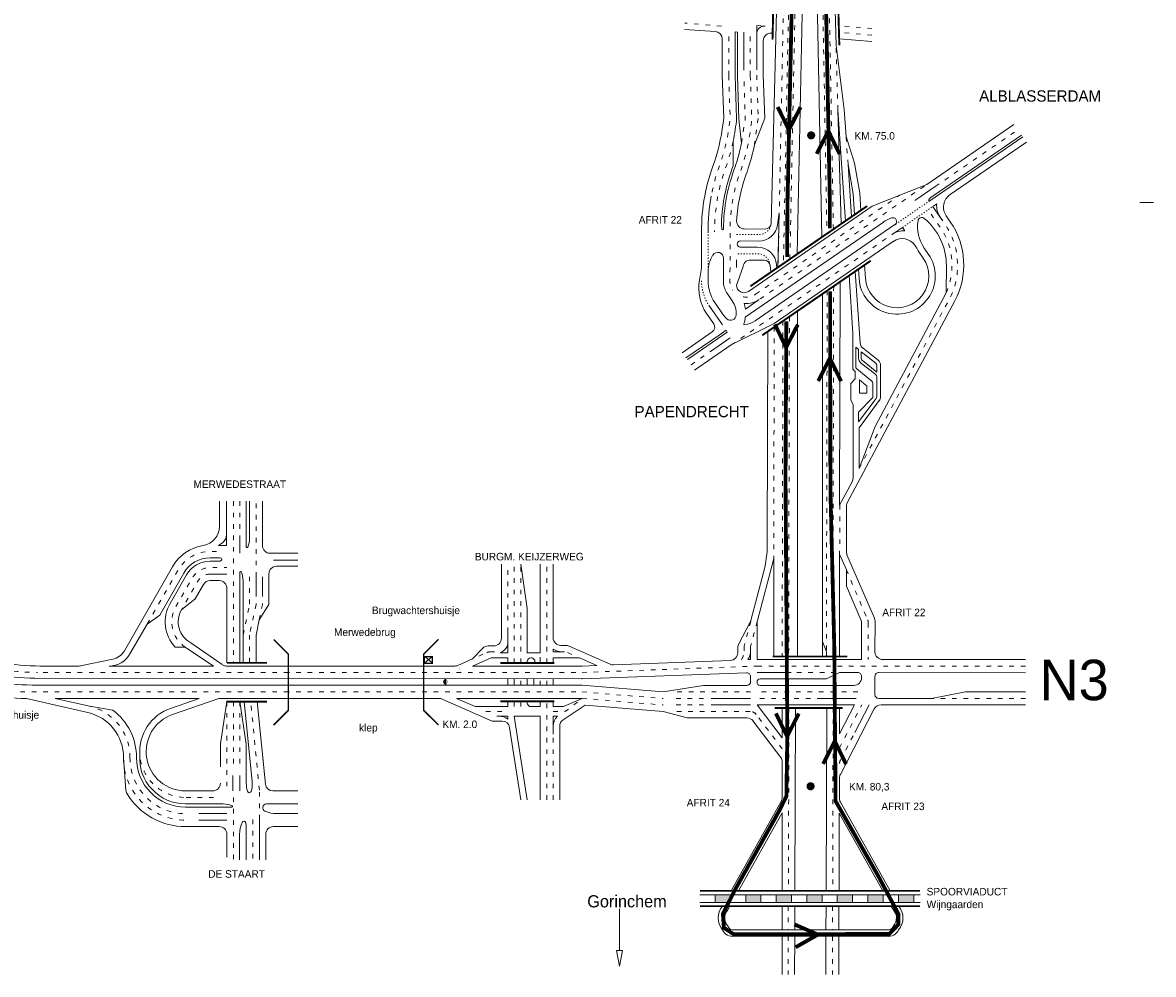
# Model space of a CAD drawing. Header units: metres. Extents: x 534 to 2089, y -2348 to -1299.
# Tile 5 of 6: x 1793 to 2089, y -1861 to -1612. Entities that reach past the tile are written whole.
import ezdxf

# ---------------------------------------------------------------- set-up
doc = ezdxf.new("R2010")
doc.units = ezdxf.units.M
doc.linetypes.add('ACAD_ISO03W100', pattern=[30, 12, -18])
doc.linetypes.add('DASHED2', pattern=[0.375, 0.25, -0.125])
doc.layers.get('0').update_dxf_attribs({"lineweight": 0})
for name, color, linetype, lineweight in [('Deelstreep 1-1', 8, 'DASHED2', 0), ('deelstrepen', 8, 'ACAD_ISO03W100', 0), ('HEKTO', 7, 'Continuous', 0), ('Kader', 7, 'Continuous', 0), ('Kunstwerk', 7, 'Continuous', 0), ('RW-MARK', 7, 'Continuous', 0), ('Spoorweg solid', 7, 'Continuous', 0), ('Strooi WEL', 90, 'Continuous', 0), ('Text', 7, 'Continuous', 0)]:
    doc.layers.add(name, color=color, linetype=linetype, lineweight=lineweight)

# ---------------------------------------------------------------- blocks, each defined once
blk = doc.blocks.new('PIJL', base_point=(0, 0, -0.1))
at = {"color": 0}
for p, q in [((0, 0), (5.45, 0)), ((7.5, 0), (5.45, 0.375)), ((5.45, 0.375), (5.45, -0.375)), ((5.45, -0.375), (7.5, 0))]:
    blk.add_line(p, q, dxfattribs=at)

msp = doc.modelspace()

# ---------------------------------------------------------------- hatches: boundary and pattern name
at = {"layer": 'Spoorweg solid'}
h = msp.add_hatch(color=256, dxfattribs=at)
h.paths.add_polyline_path([(1978.71, -1840.47), (1974.71, -1840.47), (1974.71, -1842.47), (1978.71, -1842.47)])
h.paths.add_polyline_path([(1986.71, -1842.47), (1986.71, -1840.47), (1982.71, -1840.47), (1982.71, -1842.47)])
h.paths.add_polyline_path([(1990.71, -1840.47), (1990.71, -1842.47), (1994.71, -1842.47), (1994.71, -1840.47)])
h.paths.add_polyline_path([(1998.71, -1840.47), (1998.71, -1842.47), (2002.71, -1842.47), (2002.71, -1840.47)])
h.paths.add_polyline_path([(2006.71, -1840.47), (2006.71, -1842.47), (2010.71, -1842.47), (2010.71, -1840.47)])
h.paths.add_polyline_path([(2018.71, -1842.47), (2018.71, -1840.47), (2014.71, -1840.47), (2014.71, -1842.47)])
h.paths.add_polyline_path([(2022.71, -1840.47), (2022.71, -1842.47), (2026.71, -1842.47), (2026.71, -1840.47)])

# ---------------------------------------------------------------- linework, layer by layer
at = {"layer": 'Deelstreep 1-1', "linetype": 'ACAD_ISO03W100', "ltscale": 0.025}
for p, q in [((2030.9, -1658.6), (2021.81, -1664.85)), ((2023.77, -1665.56), (2031.72, -1660.1)), ((1972.86, -1666.72), (1972.86, -1677.12))]:
    msp.add_line(p, q, dxfattribs=at)
at = {"layer": 'Deelstreep 1-1', "linetype": 'ACAD_ISO03W100', "ltscale": 0.025, "flags": 128}
for points in [[(1980.32, -1667.46), (1986.1, -1667.46, 0.373797), (1989.37, -1664.63)], [(1989.11, -1675.47, 0.388632), (1985.83, -1672.46), (1980.29, -1672.46)]]:
    msp.add_lwpolyline(points, format="xyb", dxfattribs=at)
at = {"layer": 'Deelstreep 1-1', "linetype": 'ACAD_ISO03W100', "ltscale": 0.025}
msp.add_arc((1982.84, -1679.56), 11.7, 180, 214.5099, dxfattribs=at)
at = {"layer": 'deelstrepen', "linetype": 'ACAD_ISO03W100', "ltscale": 0.1}
for p, q in [((1994.09, -1600.97), (1992.59, -1675.05)), ((1994.28, -1673.88), (1995.78, -1600.97)), ((2002.81, -1600.97), (2003.98, -1667.21)), ((2005.68, -1666.05), (2004.49, -1600.97)), ((1992.65, -1604.79), (1991.2, -1676)), ((1976.36, -1612.83), (1966.8, -1612.03)), ((2015.79, -1613.46), (2007.09, -1612.73)), ((1978.26, -1625.76), (1978.26, -1614.32)), ((1983.92, -1625.76), (1983.92, -1614.41)), ((2015.79, -1615.16), (2007.13, -1614.44)), ((2006.83, -1634.76), (2006.38, -1617.87)), ((1985.61, -1625.7), (1985.98, -1637.01)), ((2009.51, -1649.07), (2009.01, -1641.71)), ((1986.5, -1684.33), (2030.14, -1654.33)), ((1985.3, -1683.09), (2023.01, -1657.16)), ((2004.05, -1682.15), (2003.85, -1778.03)), ((2005.75, -1680.98), (2005.54, -1778.03)), ((1992.46, -1690.12), (1992.26, -1778.03)), ((1994.15, -1688.96), (1993.96, -1778.03)), ((1990.18, -1691.69), (1990.05, -1752.31)), ((1968.4, -1701.58), (1973.51, -1698.07)), ((1848.52, -1737.35), (1848.52, -1779.68)), ((1850.21, -1737.35), (1850.21, -1746.98)), ((1854.45, -1757.12), (1854.45, -1737.35)), ((1920.42, -1771.59), (1920.42, -1753.84)), ((1922.11, -1779.73), (1922.11, -1753.84)), ((1923.81, -1779.73), (1923.81, -1753.84)), ((1930.59, -1779.73), (1930.59, -1753.84)), ((1852.76, -1757.12), (1852.76, -1764.4)), ((1854.45, -1761.12), (1854.45, -1764.4)), ((1856.15, -1761.12), (1856.15, -1764.4)), ((1851.06, -1772.4), (1852.76, -1764.4)), ((1854.45, -1764.4), (1852.76, -1772.4)), ((1855.28, -1768.4), (1856.15, -1764.4)), ((1985.72, -1768.83), (1984.01, -1775.36)), ((1852.76, -1772.4), (1852.76, -1779.68)), ((1907.32, -1780.36), (1914.94, -1776.98)), ((1915.75, -1776.81), (1916.96, -1776.81)), ((1936.05, -1776.98), (1938.22, -1777.94)), ((1862.93, -1782.22), (1797.23, -1782.22)), ((1939.88, -1782.22), (1985.69, -1780.53)), ((2055.96, -1780.53), (1985.69, -1780.53)), ((1996.11, -1782.22), (2005.84, -1782.22)), ((1923.81, -1785.57), (1923.81, -1783.83)), ((1928.89, -1785.57), (1928.89, -1783.83)), ((1930.59, -1785.57), (1930.59, -1783.83)), ((1939.88, -1787.31), (1961.09, -1789.04)), ((1984, -1787.31), (1963.09, -1787.31)), ((1846.82, -1789.85), (1846.82, -1813.26)), ((1850.21, -1789.85), (1850.21, -1807.26)), ((1855.35, -1813.09), (1853.07, -1789.85)), ((1923.81, -1791.17), (1923.81, -1789.81)), ((1930.59, -1815.58), (1930.59, -1789.81)), ((1939.88, -1789.01), (1961.09, -1790.74)), ((1971.7, -1789.01), (1963.09, -1789.01)), ((1971.7, -1790.73), (1963.09, -1790.73)), ((2011.64, -1789.01), (1985.69, -1789.01)), ((1994.03, -1791.5), (1993.9, -1839.47)), ((2005.61, -1791.5), (2005.49, -1839.47)), ((2007.28, -1801.97), (2013.1, -1790.71)), ((1914.67, -1792.43), (1920.42, -1792.43)), ((1983.88, -1792.43), (1963.09, -1792.43)), ((1992.27, -1802.2), (1985.47, -1793.22)), ((1932.29, -1815.58), (1932.29, -1798.79)), ((2007.52, -1805.21), (2011.27, -1797.96)), ((1843.34, -1814.96), (1835.99, -1814.96)), ((1855.35, -1820.75), (1855.35, -1813.09)), ((1853.65, -1820.75), (1853.65, -1831.3)), ((1993.86, -1843.47), (1993.84, -1849.67)), ((2005.45, -1843.47), (2005.43, -1849.67)), ((1993.84, -1851.35), (1993.82, -1861.35)), ((2005.43, -1851.35), (2005.41, -1861.35))]:
    msp.add_line(p, q, dxfattribs=at)
at = {"layer": 'deelstrepen', "linetype": 'ACAD_ISO03W100', "ltscale": 0.1, "flags": 128}
for points in [[(1862.93, -1787.31), (1795.05, -1787.31, -0.090262), (1773.91, -1783.46, -0.025047), (1768.4, -1781.07, -0.08775), (1751.58, -1768.66), (1697.43, -1711.75, 0.078307), (1648.02, -1673.86), (1576.14, -1634.81, 0.047368), (1541.36, -1619.98), (1462.66, -1594.9), (1425.97, -1582.8, -0.306108), (1398.58, -1547.37), (1392.47, -1451.89)], [(1978.26, -1625.76), (1978.64, -1636.92, -0.054066), (1976.24, -1648.33, 0.046747), (1973.69, -1657.37)], [(1983.92, -1625.76), (1984.29, -1637.07, -0.057357), (1981.6, -1650.13, 0.094673), (1978.61, -1666.61), (1978.61, -1671.76), (1978.59, -1679.16), (1978.59, -1679.97, 0.126781), (1979.32, -1681.98)], [(1979.42, -1643.01, -0.027372), (1977.84, -1648.9, 0.093929), (1974.56, -1666.71)], [(2035.22, -1682.69, 0.271904), (2033.21, -1664.93), (2030.47, -1660.96)], [(2012.42, -1728.77), (2036.55, -1683.4, 0.265246), (2034.62, -1664.31), (2033.6, -1662.83)], [(1825.92, -1769.54), (1834.05, -1755.36, -0.268837), (1842.46, -1750.48), (1844.66, -1750.48)], [(1835.93, -1775.58, -0.393623), (1833.44, -1764.96), (1837.73, -1757.47, -0.268837), (1842.46, -1754.73), (1846.82, -1754.73)], [(1842.46, -1756.43, 0.268837), (1839.21, -1758.31), (1834.92, -1765.81)], [(1932.28, -1792.47), (1934.8, -1792.47, 0.168762), (1936.04, -1792.04), (1939.88, -1789.01)]]:
    msp.add_lwpolyline(points, format="xyb", dxfattribs=at)
for points in [[(1981.63, -1643.47), (1982.59, -1637.12), (1982.22, -1625.81)], [(1985.98, -1637.01), (1985, -1643.92)], [(2032.37, -1654.85), (2053.96, -1640.01)], [(1978.94, -1696.39), (1985.75, -1691.71), (2021.19, -1667.34)], [(1938.18, -1782.22), (1886.6, -1782.22), (1861.23, -1782.22)], [(1938.18, -1787.31), (1886.6, -1787.31), (1861.23, -1787.31)], [(2012.09, -1787.31), (1985.69, -1787.31)], [(1848.52, -1789.85), (1848.52, -1807.26)], [(2055.96, -1789.01), (2031.34, -1789.01)], [(1848.52, -1814.96), (1848.52, -1831.3)]]:
    msp.add_lwpolyline(points, dxfattribs=at)
at = {"layer": 'deelstrepen', "linetype": 'ACAD_ISO03W100', "ltscale": 0.1}
msp.add_lwpolyline([(2007.33, -1738.33), (2007.32, -1751.21)], dxfattribs=at)
for points in [[(2009.08, -1755.28), (2014.66, -1768.46, -0.10082), (2014.82, -1769.24), (2014.82, -1778.83)], [(1984.02, -1768.83), (1982.31, -1775.36), (1982.31, -1776.54, -0.15414), (1981.58, -1778.83)], [(1810.82, -1791.07, -0.351626), (1821.44, -1804.53, 0.416706), (1835.99, -1819.21)]]:
    msp.add_lwpolyline(points, format="xyb", dxfattribs=at)
for centre, radius, start, end in [((1982.86, -1679.55), 4.3, 258.6849, 304.5099), ((1915.75, -1778.81), 2, 90, 113.8704), ((1797.23, -1722.22), 60, 249.6603, 270), ((1983.88, -1794.43), 2, 37.1511, 90), ((1835.99, -1802.96), 12, 175.9381, 270), ((1835.99, -1804.66), 16.25, 179.5129, 270), ((2009.29, -1806.12), 2, 152.6347, 179.7665)]:
    msp.add_arc(centre, radius, start, end, dxfattribs=at)
at = {"layer": 'HEKTO', "const_width": 1.02, "flags": 128}
for points in [[(1999.86, -1640.91, 1), (1999.86, -1642.01, 1)], [(1999.7, -1811.48, 1), (1999.7, -1812.59, 1)]]:
    msp.add_lwpolyline(points, format="xyb", close=True, dxfattribs=at)
at = {"layer": 'HEKTO', "flags": 128}
msp.add_lwpolyline([(1904.26, -1784.43, 1.13, 1.13, 1), (1904.26, -1784.88, 0.396, 0.396, 1)], format="xyseb", close=True, dxfattribs=at)
at = {"layer": 'Kader', "color": 253}
msp.add_line((2085.96, -1659.06), (2089.49, -1659.06), dxfattribs=at)
at = {"layer": 'Kunstwerk'}
for points, const_width in [([(1990.04, -1603.62), (1989.73, -1616.38)], 0.5), ([(2006.9, -1605.9), (2007.23, -1617.84)], 0.5), ([(1983.94, -1680.99), (2014.51, -1659.98)], 0.5), ([(1987.03, -1693.85), (2015.48, -1674.29)], 0.5), ([(1859.06, -1795.98), (1862.93, -1792.11), (1862.93, -1777.42), (1859.06, -1773.55)], 0.4), ([(1902.23, -1773.55), (1898.35, -1777.42), (1898.35, -1792.11), (1902.23, -1795.98)], 0.4), ([(1846.82, -1779.68), (1857.3, -1779.68)], 0.5), ([(1918.42, -1779.73), (1932.59, -1779.73)], 0.5), ([(2009.3, -1778.03), (1989.75, -1778.03)], 0.5), ([(1857.3, -1789.85), (1846.67, -1789.85)], 0.5), ([(1918.42, -1789.81), (1932.59, -1789.81)], 0.5), ([(2008.12, -1791.5), (1990.27, -1791.5)], 0.5), ([(1970.71, -1839.47), (2028.37, -1839.47)], 0.4), ([(1970.71, -1843.47), (2028.37, -1843.47)], 0.4)]:
    msp.add_lwpolyline(points, dxfattribs=dict(at, const_width=const_width))
at = {"layer": 'RW-MARK'}
for p, q in [((1990.96, -1600.97), (1989.37, -1664.63)), ((1974.7, -1614.25), (1966.68, -1613.72)), ((1987.78, -1612.81), (1985.61, -1612.63)), ((1985.61, -1624.24), (1985.61, -1612.63)), ((1976.57, -1625.76), (1976.57, -1616.24)), ((1979.96, -1625.76), (1979.96, -1614.35)), ((1979.96, -1614.35), (1980.52, -1614.36)), ((1980.52, -1625.87), (1980.52, -1614.36)), ((1982.22, -1624.35), (1982.22, -1614.42)), ((1987.31, -1625.65), (1987.31, -1616.65)), ((1989.77, -1614.68), (1989.47, -1614.66)), ((2015.79, -1616.86), (2007.18, -1616.14)), ((1976.57, -1625.69), (1976.95, -1636.81)), ((1980.52, -1625.87), (1980.89, -1637.18)), ((1987.31, -1625.65), (1987.68, -1636.96)), ((1981.63, -1643.47), (1980.89, -1637.18)), ((1987.68, -1636.96), (1985, -1643.92)), ((1979.45, -1649.43), (1979.42, -1643.01)), ((2030.9, -1658.6), (2055.28, -1641.85)), ((2032.06, -1657.12), (2054.95, -1641.39)), ((2036.26, -1656.98), (2056.26, -1643.22)), ((2030.13, -1654.32), (2015.87, -1660.01)), ((2032.37, -1654.85), (2026.99, -1658.55)), ((1983.41, -1682.33), (2015.87, -1660.01)), ((2031.72, -1660.1), (2032.75, -1659.39)), ((2033.6, -1662.83), (2031.72, -1660.1)), ((1991.05, -1664.86), (1991.49, -1661.76)), ((1991.49, -1661.76), (1991.11, -1676.06)), ((2036.29, -1664.08), (2035.23, -1662.55)), ((1971.14, -1666.71), (1971.14, -1676.28)), ((1987.78, -1666), (1982.34, -1665.96)), ((1985.19, -1690.03), (2021.81, -1664.85)), ((2021.19, -1667.34), (2023.77, -1665.56)), ((2024.4, -1666.48), (2023.77, -1665.56)), ((1981.28, -1669.12), (1986.1, -1669.16)), ((1990.18, -1690.72), (2021.44, -1669.22)), ((2027, -1670.25), (2027.31, -1670.7)), ((1985.83, -1670.76), (1981.28, -1670.72)), ((1971.14, -1676.28), (1970.58, -1679.43)), ((1976.89, -1673.62), (1976.89, -1680.09)), ((1980.28, -1680.68), (1981.98, -1676.12)), ((1983.98, -1674.12), (1987.52, -1674.16)), ((1989.11, -1675.47), (1989.28, -1677.32)), ((1990.81, -1675.32), (1990.89, -1676.22)), ((2035.22, -1682.69), (2035.27, -1675.62)), ((1972.86, -1677.12), (1972.86, -1679.59)), ((2007.45, -1679.82), (2007.32, -1738.35)), ((1977.92, -1682.95), (1979.2, -1684.81)), ((1986.26, -1684.49), (1982.66, -1686.97)), ((2002.79, -1683.02), (2002.79, -1778.03)), ((2037.48, -1684.83), (2009.32, -1737.78)), ((2016.6, -1717.71), (2035.22, -1682.69)), ((1972.45, -1688.11), (1974.35, -1690.86)), ((1973.2, -1686.19), (1976.6, -1691.14)), ((1974.6, -1685.23), (1976.84, -1688.49)), ((1996.29, -1687.49), (1996.29, -1778.03)), ((1990.18, -1690.72), (1978.94, -1696.39)), ((1966.03, -1698.4), (1973.96, -1692.95)), ((1967.43, -1700.18), (1977.88, -1693)), ((1977.56, -1692.53), (1977.88, -1693)), ((1988.48, -1692.85), (1988.36, -1748.48)), ((2010.81, -1702.72), (2010.81, -1693.38)), ((1969.33, -1703), (1978.94, -1696.39)), ((1973.51, -1698.07), (1978.62, -1694.55)), ((2011.52, -1702.11), (2011.52, -1696.99)), ((2012.29, -1697.6), (2011.52, -1696.99)), ((2012.29, -1699.93), (2012.29, -1697.6)), ((2016.78, -1701.15), (2012.99, -1698.16)), ((2012.99, -1699.93), (2012.99, -1698.16)), ((2010.81, -1702.72), (2011.35, -1703.33)), ((2015.76, -1705.86), (2011.79, -1702.67)), ((2016.78, -1704.16), (2012.82, -1701.04)), ((2017.05, -1703.47), (2013.26, -1700.48)), ((2017.05, -1701.7), (2017.05, -1703.47)), ((2018.04, -1701.7), (2018.04, -1709.97)), ((2010.22, -1706.49), (2011.35, -1705.22)), ((2011.35, -1703.33), (2011.35, -1705.22)), ((2012.51, -1709), (2012.51, -1705.54)), ((2014.21, -1706.89), (2012.51, -1705.54)), ((2017.05, -1704.72), (2017.05, -1709.97)), ((2010.22, -1710.82), (2010.22, -1706.49)), ((2014.48, -1707.44), (2014.48, -1709)), ((2016.02, -1706.41), (2016.02, -1710.19)), ((2010.82, -1711.98), (2010.22, -1710.82)), ((2016.02, -1710.19), (2012.28, -1713.96)), ((2016.91, -1710.39), (2012.28, -1716.55)), ((2017.71, -1710.98), (2012.42, -1718.13)), ((2014.48, -1709), (2012.51, -1709)), ((2017.71, -1710.98), (2012.93, -1717.44)), ((2010.82, -1731.28), (2010.82, -1711.98)), ((2012.28, -1713.96), (2012.28, -1716.55)), ((2012.42, -1728.77), (2016.6, -1717.71)), ((2012.42, -1718.13), (2012.42, -1728.77)), ((2007.32, -1738.35), (2010.58, -1732.22)), ((1846.69, -1748.91), (1846.69, -1737.35)), ((1851.91, -1737.35), (1851.91, -1749.27)), ((1852.76, -1737.35), (1852.76, -1747.03)), ((1856.15, -1748.98), (1856.15, -1737.35)), ((2009.09, -1738.72), (2009.08, -1750.58)), ((1850.21, -1746.98), (1850.21, -1750.98)), ((1844.66, -1748.91), (1846.69, -1748.91)), ((1858.15, -1750.98), (1865.4, -1750.98)), ((1859.03, -1752.74), (1865.4, -1752.74)), ((1990.05, -1752.31), (1985.78, -1768.58)), ((1990.05, -1752.31), (1990.05, -1778.03)), ((2007.32, -1751.21), (2007.3, -1778.03)), ((2007.32, -1751.21), (2009.08, -1755.28)), ((2009.24, -1751.37), (2016.42, -1768.02)), ((1850.21, -1755.94), (1850.21, -1779.68)), ((1859.85, -1754.38), (1865.4, -1754.38)), ((1918.72, -1773.26), (1918.72, -1753.84)), ((1923.81, -1753.84), (1925.5, -1765.46)), ((1928.89, -1777.08), (1928.89, -1753.84)), ((1932.28, -1773.11), (1932.28, -1753.84)), ((1987.38, -1756.02), (1984.08, -1768.61)), ((2009.08, -1755.28), (2009.07, -1759.57)), ((1842.46, -1756.43), (1846.82, -1756.43)), ((1851.06, -1758.18), (1851.06, -1779.68)), ((1854.45, -1761.12), (1854.45, -1757.12)), ((1856.15, -1761.12), (1856.15, -1757.12)), ((1857.85, -1756.38), (1857.85, -1764.4)), ((2009.07, -1759.57), (2012.9, -1768.45)), ((1834.92, -1765.81), (1838.54, -1762.91)), ((1855.28, -1768.4), (1857.85, -1764.4)), ((1829.22, -1767.2), (1825.92, -1769.54)), ((1925.5, -1777.08), (1925.5, -1765.46)), ((1854.45, -1772.4), (1855.28, -1768.4)), ((1983.92, -1769.03), (1980.84, -1774.92)), ((1985.72, -1769.09), (1985.69, -1778.83)), ((2013.07, -1769.25), (2013.06, -1778.83)), ((2016.58, -1768.81), (2016.57, -1776.83)), ((1854.45, -1772.4), (1854.45, -1779.68)), ((1920.42, -1771.59), (1920.42, -1777.08)), ((1835.93, -1775.58), (1833.31, -1775.58)), ((1835.93, -1775.58), (1843.3, -1780.53)), ((1837.36, -1774.46), (1845.63, -1780.17)), ((1911.13, -1778.67), (1913.83, -1775.87)), ((1915.27, -1775.26), (1916.72, -1775.26)), ((1932.28, -1776.81), (1932.28, -1776.08)), ((1935.24, -1776.81), (1932.28, -1776.81)), ((1935.62, -1775.11), (1934.28, -1775.11)), ((1947.19, -1780.04), (1936.43, -1775.28)), ((1980.62, -1775.84), (1980.61, -1777.04)), ((1984.01, -1775.36), (1984, -1778.83)), ((2002.79, -1774.06), (2003.91, -1776.83)), ((2003.91, -1776.83), (2003.91, -1778.03)), ((1808.5, -1780.48), (1816.91, -1778.73)), ((1900.43, -1778.24), (1898.65, -1779.68)), ((1900.49, -1779.61), (1898.73, -1778.15)), ((1911.13, -1778.67), (1907.32, -1780.36)), ((1911.13, -1780.53), (1916.02, -1778.36)), ((1916.02, -1778.36), (1920.42, -1778.36)), ((1918.38, -1777.08), (1920.42, -1777.08)), ((1920.42, -1779.73), (1920.42, -1778.36)), ((1925.5, -1777.08), (1928.89, -1777.08)), ((1925.5, -1779.73), (1925.5, -1779.36)), ((1928.89, -1779.98), (1928.89, -1778.24)), ((1939.19, -1778.36), (1932.28, -1778.36)), ((1932.28, -1779.73), (1932.28, -1778.36)), ((1943.74, -1780.38), (1939.19, -1778.36)), ((1948.07, -1780.21), (1978.69, -1779.04)), ((1984, -1778.83), (1983.28, -1778.83)), ((2013.06, -1778.83), (1985.69, -1778.83)), ((2055.96, -1778.83), (2018.57, -1778.83)), ((1808.06, -1780.53), (1797.96, -1780.53)), ((1843.3, -1780.53), (1815.97, -1780.53)), ((1898.35, -1780.53), (1846.76, -1780.53)), ((1906.51, -1780.53), (1898.35, -1780.53)), ((1939.84, -1780.53), (1911.13, -1780.53)), ((1982.96, -1782.32), (1939.87, -1783.84)), ((1939.92, -1780.53), (1943.74, -1780.38)), ((1985.69, -1782.22), (1994.62, -1782.22)), ((2055.96, -1782.27), (2017.57, -1782.23)), ((1898.35, -1785.56), (1795.78, -1785.51)), ((1898.35, -1783.8), (1796.51, -1783.7)), ((1939.79, -1783.84), (1898.35, -1783.8)), ((1939.89, -1785.58), (1898.35, -1785.56)), ((1920.42, -1785.57), (1920.42, -1783.82)), ((1922.11, -1785.57), (1922.11, -1783.82)), ((1925.5, -1785.57), (1925.5, -1783.83)), ((1927.2, -1785.57), (1927.2, -1783.83)), ((1932.28, -1785.57), (1932.28, -1783.83)), ((1939.88, -1785.58), (1961.09, -1787.31)), ((1961.09, -1787.31), (1971.7, -1785.59)), ((1983, -1785.6), (1971.7, -1785.59)), ((1984, -1783.32), (1984, -1784.6)), ((2003.91, -1783.89), (1986.52, -1783.87)), ((2011.06, -1785.6), (1986.52, -1785.59)), ((2016.57, -1783.23), (2016.57, -1788.01)), ((2031.37, -1789.01), (2040.29, -1787.31)), ((2040.29, -1787.31), (2055.96, -1787.31)), ((1794.32, -1789.01), (1810.44, -1792.72)), ((1839.53, -1789.01), (1801.88, -1789.01)), ((1801.88, -1789.01), (1810.82, -1791.07)), ((1810.82, -1791.07), (1816.98, -1792.1)), ((1832.03, -1791.63), (1839.53, -1789.01)), ((1832.59, -1793.23), (1844.69, -1789.01)), ((1898.35, -1789.01), (1844.69, -1789.01)), ((1845.12, -1800.95), (1846.82, -1789.85)), ((1850.21, -1789.85), (1851.91, -1801.04)), ((1853.43, -1810.92), (1851.36, -1789.85)), ((1856.9, -1811.45), (1854.78, -1789.85)), ((1902.42, -1789.01), (1898.35, -1789.01)), ((1903.23, -1789.18), (1916.28, -1794.95)), ((1906.94, -1789.01), (1911.83, -1791.17)), ((1939.88, -1789.01), (1906.94, -1789.01)), ((1911.83, -1791.17), (1920.42, -1791.17)), ((1920.42, -1791.17), (1920.42, -1789.81)), ((1922.11, -1791.17), (1922.11, -1789.81)), ((1925.5, -1790.17), (1925.5, -1789.81)), ((1928.89, -1791.17), (1926.5, -1791.17)), ((1932.28, -1791.17), (1932.28, -1789.81)), ((1934.88, -1794.64), (1940.69, -1790.77)), ((1939.88, -1789.01), (1934.99, -1791.17)), ((1940.69, -1790.77), (1961.09, -1792.43)), ((1973.7, -1789.02), (1984, -1789.02)), ((1973.7, -1790.73), (1984, -1790.73)), ((1992.27, -1799.38), (1985.69, -1790.7)), ((2011.2, -1790.7), (1985.69, -1790.7)), ((1992.27, -1799.38), (1992.27, -1791.5)), ((1995.73, -1791.5), (1995.6, -1839.47)), ((2002.76, -1789.01), (2011.64, -1789.01)), ((2003.92, -1791.5), (2003.79, -1839.47)), ((2007.25, -1798.33), (2011.2, -1790.7)), ((2007.25, -1791.5), (2007.25, -1798.33)), ((2007.5, -1808.93), (2016.38, -1791.78)), ((2011.27, -1797.96), (2015.01, -1790.72)), ((2017.57, -1789.01), (2031.37, -1789.01)), ((2055.96, -1790.7), (2018.16, -1790.7)), ((1917.52, -1793.69), (1920.42, -1793.69)), ((1920.42, -1793.69), (1920.42, -1794.42)), ((1922.11, -1793.69), (1928.89, -1793.69)), ((1922.11, -1793.69), (1925.5, -1815.58)), ((1928.89, -1815.58), (1928.89, -1793.69)), ((1961.09, -1792.43), (1967.39, -1794.12)), ((1983.03, -1794.12), (1967.39, -1794.12)), ((1916.28, -1794.95), (1918.9, -1794.95)), ((1920.87, -1796.64), (1923.81, -1815.58)), ((1928.89, -1814.35), (1928.89, -1795)), ((1933.99, -1815.58), (1933.99, -1796.31)), ((1991.87, -1804.48), (1984.62, -1794.92)), ((1851.91, -1801.04), (1851.91, -1811.21)), ((1819.74, -1804.52), (1820.38, -1813.12)), ((1992.27, -1815.04), (1992.28, -1805.69)), ((1848.39, -1809.26), (1848.39, -1813.26)), ((1850.21, -1809.26), (1850.21, -1813.26)), ((2007.26, -1815.24), (2007.28, -1809.84)), ((1843.12, -1813.26), (1835.99, -1813.26)), ((1865.4, -1813.26), (1858.89, -1813.26)), ((1845.86, -1816.66), (1835.99, -1816.66)), ((1848.1, -1817.51), (1835.99, -1817.51)), ((1857.19, -1816.66), (1865.4, -1816.66)), ((1978.87, -1839.47), (1992.02, -1816.02)), ((2020.55, -1839.47), (2007.51, -1816.23)), ((1846.83, -1819.21), (1839.47, -1819.21)), ((1846.83, -1820.91), (1839.47, -1820.91)), ((1855.35, -1820.75), (1855.35, -1831.3)), ((1859.91, -1819.21), (1865.4, -1819.21)), ((1992.27, -1819.04), (1992.26, -1839.47)), ((2007.19, -1819.13), (2007.15, -1839.47)), ((1844.83, -1822.61), (1835.99, -1822.61)), ((1851.86, -1822.66), (1851.86, -1831.3)), ((1859, -1822.61), (1865.4, -1822.61)), ((1850.16, -1824.66), (1850.16, -1831.3)), ((1857, -1824.61), (1857, -1831.3)), ((1974.71, -1840.47), (1974.71, -1842.47)), ((1978.71, -1840.47), (1978.71, -1842.47)), ((1982.71, -1840.47), (1982.71, -1842.47)), ((1986.71, -1840.47), (1986.71, -1842.47)), ((1990.71, -1840.47), (1990.71, -1842.47)), ((1994.71, -1840.47), (1994.71, -1842.47)), ((1998.71, -1840.47), (1998.71, -1842.47)), ((2002.71, -1840.47), (2002.71, -1842.47)), ((2006.71, -1840.47), (2006.71, -1842.47)), ((2010.71, -1840.47), (2010.71, -1842.47)), ((2014.71, -1840.47), (2014.71, -1842.47)), ((2018.71, -1840.47), (2018.71, -1842.47)), ((2022.71, -1840.47), (2022.71, -1842.47)), ((2026.71, -1840.47), (2026.71, -1842.47)), ((1992.26, -1843.47), (1992.26, -1849.67)), ((1995.55, -1843.47), (1995.54, -1849.67)), ((2003.75, -1843.47), (2003.74, -1849.67)), ((2007.14, -1843.47), (2007.13, -1849.67)), ((2019.87, -1849.67), (1979.54, -1849.67)), ((2019.6, -1851.35), (1979.81, -1851.35)), ((1992.26, -1851.35), (1992.26, -1861.35)), ((1995.54, -1851.35), (1995.51, -1861.35)), ((2003.73, -1851.35), (2003.71, -1861.35)), ((2007.12, -1851.35), (2007.1, -1861.35))]:
    msp.add_line(p, q, dxfattribs=at)
at = {"layer": 'RW-MARK', "linetype": 'ACAD_ISO03W100', "ltscale": 0.35}
msp.add_line((1980.28, -1674.08), (1980.28, -1676.12), dxfattribs=at)
at = {"layer": 'RW-MARK', "linetype": 'ACAD_ISO03W100', "ltscale": 0.5}
for p, q in [((1928.89, -1791.17), (1928.89, -1789.81)), ((1934.99, -1791.17), (1932.28, -1791.17)), ((1932.29, -1793.69), (1933.41, -1793.69)), ((1932.29, -1793.69), (1932.29, -1798.42)), ((1845.12, -1800.95), (1845.12, -1811.26)), ((1846.83, -1824.61), (1846.83, -1831.3))]:
    msp.add_line(p, q, dxfattribs=at)
at = {"layer": 'RW-MARK', "flags": 128}
for points in [[(1979.96, -1625.76), (1980.34, -1636.98, -0.027372), (1979.42, -1643.01)], [(1973.69, -1657.37, 0.046747), (1972.86, -1666.72)]]:
    msp.add_lwpolyline(points, format="xyb", dxfattribs=at)
for points in [[(2030.14, -1654.33), (2052.97, -1638.63)], [(1982.6, -1689.07), (2018.76, -1664.21)], [(1967.05, -1699.76), (1975.74, -1693.79), (1977.56, -1692.53)]]:
    msp.add_lwpolyline(points, dxfattribs=at)
at = {"layer": 'RW-MARK'}
for points in [[(1816.91, -1778.73, 0.214593), (1819.97, -1776.51), (1832.57, -1754.51, -0.22663), (1840.66, -1748.92, 0.368361), (1844.87, -1743.99), (1844.87, -1737.35)], [(1829.22, -1767.2), (1835.52, -1756.2, -0.268837), (1842.46, -1752.18), (1845.06, -1752.18)], [(1831.97, -1764.12), (1836.26, -1756.62, -0.268837), (1842.46, -1753.03), (1845.06, -1753.03)], [(1838.54, -1762.91), (1840.68, -1759.16, -0.268837), (1842.46, -1758.13), (1844.82, -1758.13, -0.414214), (1846.82, -1760.13), (1846.82, -1779.68)], [(1815.97, -1780.53, 0.268837), (1821.44, -1777.36), (1825.92, -1769.54)], [(2013.06, -1783.6), (2013.06, -1783.22, 0.414214), (2012.06, -1782.22), (2007.66, -1782.22, 0.115071), (2006.95, -1782.39), (2003.91, -1783.89)], [(1979.81, -1851.35, -0.340206), (1976.65, -1849.64, -0.36489), (1976.62, -1843.47)], [(1979.54, -1849.67, -0.340206), (1978.2, -1848.95), (1977.94, -1848.54, -0.36489), (1977.92, -1844.56), (1978.57, -1843.47)], [(2019.6, -1851.35, 0.340206), (2022.76, -1849.64, 0.36489), (2022.79, -1843.47)], [(2019.87, -1849.67, 0.340206), (2021.21, -1848.95), (2021.47, -1848.54, 0.36489), (2021.49, -1844.56), (2020.85, -1843.47)]]:
    msp.add_lwpolyline(points, format="xyb", dxfattribs=at)
at = {"layer": 'RW-MARK', "const_width": 0.339, "flags": 128}
msp.add_lwpolyline([(1898.56, -1779.83), (1900.65, -1779.83), (1900.65, -1778.04), (1898.56, -1778.04)], close=True, dxfattribs=at)
at = {"layer": 'RW-MARK'}
for points in [[(1980.81, -1839.47), (1992.27, -1819.04)], [(2018.6, -1839.47), (2007.19, -1819.13)], [(1970.71, -1840.47), (2028.37, -1840.47)], [(1970.71, -1842.47), (2028.37, -1842.47)]]:
    msp.add_lwpolyline(points, dxfattribs=at)
for centre, radius, start, end in [((1987.61, -1614.81), 2, 85.2069, 180), ((1974.57, -1616.24), 2, 0, 86.2592), ((1989.31, -1616.65), 2, 85.2069, 180), ((1923.14, -1631.57), 54.07, 341.8954, 354.4386), ((1924.84, -1631.57), 58.02, 341.8954, 348.167), ((1927.01, -1632.15), 59.17, 341.7763, 348.5333), ((2021.46, -1666.55), 50.33, 158.8338, 180.1906), ((2023.18, -1666.27), 46.86, 158.9365, 177.8333), ((2023.2, -1666.27), 46.32, 158.9079, 179.638), ((2023.2, -1666.27), 42.93, 158.9079, 176.7649), ((2030.79, -1658.44), 0.2, 135.0444, 304.5099), ((2037.72, -1665.36), 10, 124.5099, 135.0444), ((2038.52, -1660.28), 4, 124.5099, 214.596), ((2037.72, -1659.99), 5, 173.142, 214.596), ((1982.34, -1663.96), 2, 176.7649, 270), ((2024.42, -1672.45), 10, 110.685, 124.5099), ((2021.25, -1664.03), 1, 304.5099, 110.685), ((2028.83, -1663.97), 1, 50.4867, 171.0797), ((2019.31, -1675.51), 15.96, 359.5971, 50.4867), ((2019.83, -1675.44), 20, 331.995, 34.596), ((1982.35, -1664.72), 6, 177.8333, 192.474), ((1976.69, -1665.98), 0.2, 192.474, 359.638), ((1986.1, -1664.16), 5, 270, 351.9824), ((1987.78, -1664.4), 1.6, 270, 351.9824), ((2024.02, -1671.46), 5, 85.6047, 124.5099), ((1981.28, -1669.92), 0.8, 90, 270), ((2023.71, -1672.52), 4, 34.617, 124.5099), ((1980.86, -1677.12), 8, 147.3353, 180), ((1975.39, -1673.62), 1.5, 0, 147.3353), ((1985.83, -1675.76), 5, 5.0491, 90), ((1983.98, -1676.12), 2, 90, 180), ((1987.52, -1675.76), 1.6, 5.0491, 90), ((1982.1, -1681.48), 11.7, 169.9226, 214.5099), ((1982.86, -1679.59), 10, 180, 214.5099), ((1982.86, -1679.55), 6, 185.2182, 214.5099), ((1974.25, -1688.21), 6, 357.389, 34.5099), ((1982.86, -1679.55), 6, 264.7936, 304.5099), ((1974.25, -1688.21), 8.5, 8.378, 18.3968), ((1973.11, -1691.71), 1.5, 304.5099, 34.5099), ((1981.79, -1685.09), 6, 214.5099, 227.5552), ((1978.75, -1688.41), 1.5, 227.5552, 357.389), ((1982.41, -1690.86), 0.2, 159.1039, 276.1484), ((1976.62, -1688.65), 6, 339.1039, 355.9588), ((1981.79, -1685.09), 6, 276.1484, 304.5099), ((2013.7, -1699.93), 1.41, 180, 231.7063), ((2013.7, -1699.93), 0.706, 180, 231.7063), ((2012.22, -1702.11), 0.706, 180, 231.7063), ((2016.34, -1701.7), 0.706, 0, 51.7063), ((2016.34, -1701.7), 1.7, 0, 51.7063), ((2015.32, -1706.41), 0.706, 0, 51.7063), ((2016.34, -1704.72), 0.706, 0, 51.7063), ((2013.77, -1707.44), 0.706, 0, 51.7063), ((2016.34, -1709.97), 0.706, 323.5018, 0), ((2016.34, -1709.97), 1.7, 323.5018, 0), ((2008.82, -1731.28), 2, 331.995, 0), ((2008.82, -1731.28), 2, 331.995, 0), ((2011.09, -1738.72), 2, 151.995, 179.9558), ((2011.09, -1738.72), 2, 151.995, 179.9558), ((2011.09, -1738.72), 2, 151.995, 179.9558), ((1843.09, -1745.36), 3.88, 293.8674, 328.6042), ((1844.69, -1746.34), 2, 328.6042, 0), ((1846.76, -1747.03), 6, 337.2816, 0), ((1852.11, -1749.27), 0.2, 180, 337.2816), ((1858.15, -1748.98), 2, 180, 270), ((1958.36, -1748.41), 30, 345.315, 359.8728), ((1845.06, -1752.6), 0.425, 270, 90), ((2011.08, -1750.58), 2, 179.9558, 203.3181), ((2011.08, -1750.58), 2, 179.9558, 203.3181), ((1850.41, -1755.94), 0.2, 22.7184, 180), ((1845.06, -1758.18), 6, 0, 22.7184), ((1859.85, -1756.38), 2, 90, 180), ((1840.38, -1768.94), 9.7, 150.1898, 223.2205), ((1840.38, -1768.94), 6.3, 150.1898, 241.2722), ((2014.58, -1768.81), 2, 359.9558, 23.3181), ((1982.14, -1768.11), 2, 332.4395, 345.315), ((1987.72, -1769.09), 2, 165.315, 179.8728), ((2011.07, -1769.24), 2, 359.9558, 23.3181), ((1916.72, -1773.26), 2, 270, 0), ((1934.28, -1773.11), 2, 180, 270), ((1797.96, -1720.53), 60, 249.7573, 270), ((1915.27, -1777.26), 2, 90, 136.0673), ((1916.81, -1773.53), 3.88, 293.8674, 328.6042), ((1918.42, -1774.51), 2, 328.6042, 0), ((1934.59, -1772.81), 4, 234.8223, 270), ((1982.62, -1775.85), 2, 152.4395, 179.8728), ((1980, -1776.53), 4, 324.8223, 359.8728), ((2018.57, -1776.83), 2, 179.9558, 270), ((1796.57, -1723.7), 60, 249.5993, 269.9399), ((1926.5, -1779.36), 1, 90, 180), ((1926.5, -1779.36), 1, 338.6761, 90), ((1978.61, -1777.04), 2, 272.2008, 359.8728), ((1795.81, -1725.51), 60, 249.4838, 269.9722), ((1808.06, -1778.53), 2, 270, 282.4637), ((1846.76, -1778.53), 2, 235.3823, 270), ((1906.51, -1778.53), 2, 270, 293.8704), ((1939.84, -1778.53), 2, 270, 272.2008), ((1947.99, -1778.21), 2, 246.1296, 272.2008), ((1983, -1783.32), 1, 0, 92.0219), ((2017.57, -1783.23), 1, 89.9399, 180), ((1794.32, -1729.01), 60, 249.2723, 270), ((1939.79, -1781.84), 2, 269.9399, 272.0219), ((1983, -1784.6), 1, 269.9722, 0), ((1986.55, -1784.73), 0.861, 92.5647, 267.4353), ((2011.06, -1783.6), 2, 269.9722, 0), ((2017.57, -1788.01), 1, 180, 270), ((1835.99, -1802.96), 12, 109.2646, 184.0619), ((1902.42, -1791.01), 2, 66.1296, 90), ((1926.5, -1790.17), 1, 180, 270), ((2018.16, -1792.7), 2, 90, 152.6347), ((1807.74, -1804.42), 12, 359.5129, 77.0049), ((1807.74, -1804.42), 15.4, 359.5129, 53.1313), ((1835.99, -1802.96), 10.3, 109.2646, 270), ((1918.11, -1797.69), 4, 54.8223, 90), ((1935.99, -1796.31), 2, 123.7093, 180), ((1983.03, -1796.12), 2, 37.1511, 90), ((1918.9, -1796.95), 2, 8.8072, 90), ((1835.99, -1804.66), 12.85, 179.5129, 270), ((1835.99, -1804.66), 12, 175.9381, 270), ((1990.28, -1805.69), 2, 359.97, 37.1511), ((2009.28, -1809.85), 2, 152.6347, 179.7665), ((1859.91, -1811.21), 8, 180, 195.5516), ((1847.46, -1811.51), 6, 341.8773, 5.6057), ((1858.89, -1811.26), 2, 185.6057, 270), ((1822.38, -1812.97), 2, 184.2761, 211.4156), ((1835.99, -1804.66), 17.95, 211.4156, 270), ((1852.68, -1813.22), 0.5, 195.5516, 341.8773), ((1990.27, -1815.04), 2, 330.7148, 359.97), ((2009.26, -1815.25), 2, 179.7665, 209.2852), ((1845.86, -1822.66), 6, 67.2816, 90), ((1848.1, -1817.31), 0.2, 270, 67.2816), ((1857.19, -1817.66), 1, 90, 247.1358), ((1851.28, -1821.69), 0.5, 10.0922, 156.7234), ((1859.91, -1811.21), 8, 247.1358, 270), ((1858.16, -1824.66), 8, 156.7234, 180), ((1845.86, -1822.66), 6, 0, 10.0922), ((1859, -1824.61), 2, 90, 180)]:
    msp.add_arc(centre, radius, start, end, dxfattribs=at)
at = {"layer": 'RW-MARK', "ltscale": 0.35}
msp.add_arc((1982.28, -1680.68), 2, 180, 304.5099, dxfattribs=at)
at = {"layer": 'RW-MARK', "ltscale": 0.1}
msp.add_arc((1935.62, -1777.11), 2, 66.1296, 90, dxfattribs=at)
at = {"layer": 'RW-MARK', "linetype": 'ACAD_ISO03W100', "ltscale": 0.5}
msp.add_arc((1936.29, -1796.47), 4, 135.9635, 180, dxfattribs=at)
at = {"layer": 'RW-MARK', "ltscale": 0.5}
for centre, start, end in [((1843.12, -1811.26), 270, 0), ((1844.83, -1824.61), 0, 90)]:
    msp.add_arc(centre, 2, start, end, dxfattribs=at)
at = {"layer": 'Spoorweg solid'}
for p, q in [((1996.15, -1672.6), (1997.69, -1600.97)), ((2001.37, -1600.97), (2002.69, -1668.1)), ((2005.92, -1600.97), (2006.38, -1617.87)), ((2006.38, -1617.87), (2008.53, -1634.64)), ((2007.71, -1664.65), (2006.83, -1634.76)), ((2006.83, -1634.76), (2008.81, -1663.9)), ((2008.53, -1634.64), (2009.01, -1641.71)), ((2011.18, -1648.77), (2009.01, -1641.71)), ((2009.51, -1649.07), (2010.44, -1662.78)), ((2009.78, -1678.21), (2010.81, -1693.38)), ((2011.41, -1677.09), (2012.68, -1695.81)), ((2017.39, -1700.37), (2013.44, -1697.25))]:
    msp.add_line(p, q, dxfattribs=at)
for points in [[(2009.51, -1649.07), (2010.88, -1656.79), (2011.25, -1662.22)], [(2011.18, -1648.77), (2012.57, -1656.59), (2012.88, -1661.1)]]:
    msp.add_lwpolyline(points, dxfattribs=at)
for points in [[(2012.22, -1676.53), (2012.39, -1679, 1.311916), (2030.6, -1672.64), (2029.49, -1671.04, -0.192286), (2027.84, -1663.81)], [(2013.85, -1675.41), (2014.09, -1678.88, 1.311916), (2029.2, -1673.61), (2028.1, -1672.01, -0.032721), (2027.31, -1670.7)]]:
    msp.add_lwpolyline(points, format="xyb", dxfattribs=at)
msp.add_arc((2014.67, -1695.68), 2, 183.882, 231.7063, dxfattribs=at)
at = {"layer": 'Strooi WEL', "ltscale": 0.2, "const_width": 1}
for points in [[(2004.76, -1665.83), (2004.76, -1659.48), (2003.59, -1599.04), (2003.65, -1540.6), (2003.65, -1481.66)], [(1995.19, -1486.07), (1995.2, -1493.82), (1995.19, -1588.29), (1993.65, -1659.57), (1993.55, -1673.34)], [(1993.35, -1690.2), (1993.14, -1731.5), (1993.61, -1798.69), (1993.37, -1814.65), (1991.6, -1818.28), (1980.01, -1838.99), (1976.73, -1845.49), (1977, -1849.11), (1979.49, -1850.8), (2020.3, -1850.77), (2022.69, -1848.28), (2022.69, -1845.46), (2017.35, -1835.43), (2006.25, -1815.94), (2005.92, -1775.96), (2004.91, -1734.95), (2004.81, -1682.3)]]:
    msp.add_lwpolyline(points, dxfattribs=at)
at = {"layer": 'Strooi WEL', "const_width": 1}
for points in [[(1991.08, -1634), (1994.03, -1640.03), (1997.08, -1634.05)], [(2007.3, -1646.33), (2004.35, -1640.3), (2001.3, -1646.28)], [(1990.35, -1690.99), (1993.3, -1697.02), (1996.35, -1691.05)], [(2007.7, -1705.88), (2004.76, -1699.86), (2001.7, -1705.83)], [(1990.61, -1792.93), (1993.55, -1798.96), (1996.61, -1792.99)], [(2008.99, -1806.24), (2006.04, -1800.21), (2002.99, -1806.18)], [(1995.79, -1854.23), (2001.63, -1850.92), (1995.48, -1848.24)]]:
    msp.add_lwpolyline(points, dxfattribs=at)
at = {"layer": 'Strooi WEL', "color": 4, "linetype": 'ACAD_ISO03W100', "ltscale": 0.1, "const_width": 1}
msp.add_lwpolyline([(1907.77, -1781.39), (1907.82, -1781.37)], dxfattribs=at)

# ---------------------------------------------------------------- block references
at = {"layer": 'Text', "xscale": 2, "yscale": 2, "zscale": 2, "rotation": 270}
msp.add_blockref('PIJL', (1949.66, -1844.2), dxfattribs=at)

# ---------------------------------------------------------------- texts
at = {"layer": 'Text'}
for s, height, p in [('ALBLASSERDAM', 2.9672, (2043.84, -1632.61)), ('AFRIT 22', 1.978, (1954.69, -1664.56)), ('PAPENDRECHT', 2.9672, (1953.58, -1715.33)), ('MERWEDESTRAAT', 1.9781, (1838.08, -1733.86)), ('BURGM. KEIJZERWEG', 1.9781, (1911.76, -1752.84)), ('Brugwachtershuisje', 1.9781, (1884.79, -1766.92)), ('AFRIT 22', 1.978, (2018.48, -1767.46)), ('Merwedebrug', 1.9781, (1874.88, -1772.63)), ('N3', 10.597, (2059.68, -1789.48)), ('Brugwachtershuisje', 1.9781, (1774.58, -1794.33)), ('KM. 2.0', 1.978, (1903.27, -1796.79)), ('klep', 1.978, (1881.45, -1797.68)), ('AFRIT 24', 1.978, (1967.26, -1817.33)), ('AFRIT 23', 1.978, (2018.24, -1818.29)), ('DE STAART', 1.978, (1841.94, -1836.02)), ('SPOORVIADUCT', 1.9781, (2030.1, -1840.65)), ('Wijngaarden', 1.9781, (2030.1, -1843.98))]:
    msp.add_text(s, height=height, dxfattribs=at).set_placement(p)
at = {"layer": 'Text', "linetype": 'Continuous'}
for s, p in [('KM. 75.0', (2011.2, -1642.57)), ('KM. 80,3', (2009.77, -1813.14))]:
    msp.add_text(s, height=1.978, dxfattribs=at).set_placement(p)
at = {"layer": 'Text', "insert": (1941.22, -1840.6), "char_height": 3.179, "width": 4.3868, "attachment_point": 1}
msp.add_mtext('Gorinchem', dxfattribs=at)

doc.saveas('drawing.dxf')
